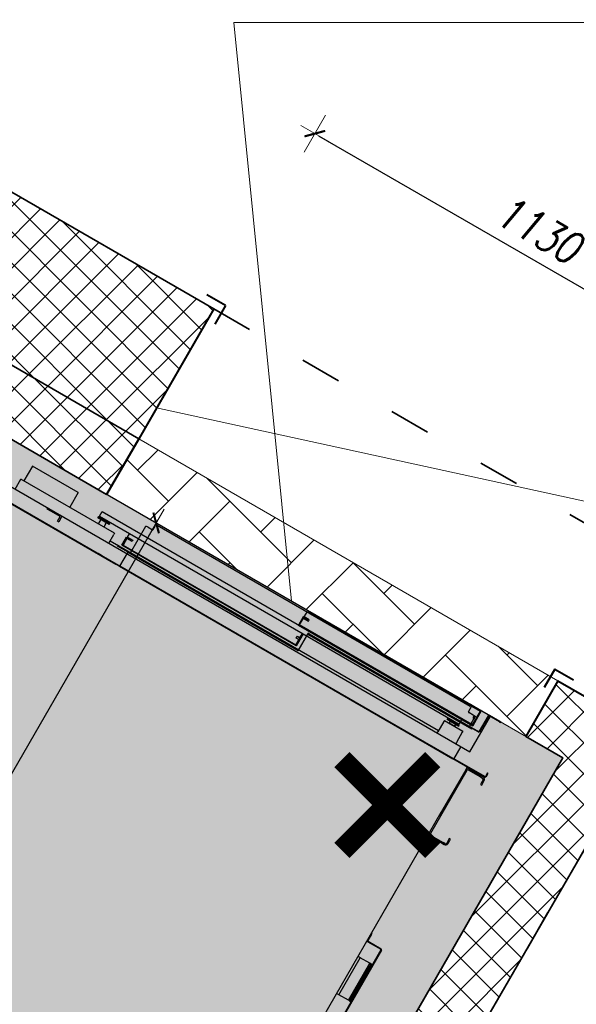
# Model space of a CAD drawing. Header units: millimetres. Extents: x 558 to 24471, y -5755 to 9551.
# Tile 34 of 37: x 23342 to 23472, y 8757 to 8987. Entities that reach past the tile are written whole.
import ezdxf

# ---------------------------------------------------------------- set-up
doc = ezdxf.new("R2010")
doc.units = ezdxf.units.MM
doc.linetypes.add('ACAD_ISO03W100', pattern=[30, 12, -18])
doc.layers.add('K_Dzwig', color=10, linetype='Continuous')
for name, color, linetype, lineweight in [('K_Grube', 4, 'Continuous', 35), ('K_Grube_projektowane', 10, 'Continuous', 40), ('K_Kreskowanie', 8, 'Continuous', 5), ('K_Naroznik', 160, 'Continuous', 40), ('K_Opis_zmienny', 2, 'Continuous', 13), ('K_Widokowe', 6, 'Continuous', 13), ('K_Wyburzenia', 8, 'Continuous', 5), ('K_Wymiarowanie', 84, 'Continuous', 13)]:
    doc.layers.add(name, color=color, linetype=linetype, lineweight=lineweight)
doc.styles.add('Zwykły 50', font='romans.shx', dxfattribs={"width": 0.8, "oblique": 10, "height": 7.5})
doc.dimstyles.new('Skala_50', dxfattribs={"dimtxt": 7.5, "dimasz": 1, "dimexe": 1.25, "dimexo": 0.625, "dimgap": 3, "dimtad": 1, "dimdec": 1, "dimlfac": 10, "dimrnd": 0.5, "dimdsep": 46, "dimtxsty": 'Zwykły 50', "dimblk": 'Wymiar', "dimcen": 2.5, "dimse1": 1, "dimse2": 1, "dimazin": 0, "dimtfac": 1, "dimtdec": 1, "dimtix": 1, "dimtmove": 0, "dimatfit": 3, "dimfxl": 1, "dimtfill": 1, "dimarcsym": 0})
pattern_1 = [(45, (2962.861, -2454.189), (-3.5921024, 3.5921024), []), (135, (2962.861, -2454.189), (-3.5921024, -3.5921024), [])]

# ---------------------------------------------------------------- blocks, each defined once
blk = doc.blocks.new('Wymiar')
for p, q in [((0, -5), (0, 5)), ((-3.75, 0), (3.75, 0))]:
    blk.add_line(p, q)
at = {"const_width": 0.5}
blk.add_lwpolyline([(-1.77, -1.77), (1.77, 1.77)], dxfattribs=at)
blk = doc.blocks.new('*D657')
at = {"layer": 'Defpoints', "color": 0}
for p in [(23338.61, 8889.58), (23222.61, 8688.66), (23257.98, 8668.23)]:
    blk.add_point(p, dxfattribs=at)
at = {"layer": 'K_Wymiarowanie', "color": 0, "lineweight": -2, "ltscale": 5}
blk.add_line((23373.48, 8868.29), (23258.48, 8669.1), dxfattribs=at)
at = {"layer": 'K_Wymiarowanie', "color": 0, "linetype": 'ByBlock', "lineweight": -2}
for p, rotation in [((23373.98, 8869.15), 59.99999999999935), ((23257.98, 8668.23), 239.9999999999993)]:
    blk.add_blockref('Wymiar', p, dxfattribs=dict(at, rotation=rotation))
at = {"layer": 'K_Wymiarowanie', "color": 0, "ltscale": 5, "insert": (23310.14, 8772.07), "char_height": 7.5, "attachment_point": 5, "rotation": 60, "style": 'Zwykły 50', "bg_fill": 3, "box_fill_scale": 1.1, "bg_fill_color": 256, "bg_fill_true_color": 13158600, "bg_fill_transparency": 0}
blk.add_mtext('2320', dxfattribs=at)
blk = doc.blocks.new('*D659')
at = {"layer": 'Defpoints', "color": 0}
for p in [(23508.88, 8903.5), (23369.92, 8888.82), (23467.78, 8832.32)]:
    blk.add_point(p, dxfattribs=at)
at = {"layer": 'K_Wymiarowanie', "color": 0, "lineweight": -2, "ltscale": 5}
blk.add_line((23411.89, 8959.5), (23508.02, 8904), dxfattribs=at)
at = {"layer": 'K_Wymiarowanie', "color": 0, "linetype": 'ByBlock', "lineweight": -2}
for p, rotation in [((23411.02, 8960), 150.000000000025), ((23508.88, 8903.5), 330.000000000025)]:
    blk.add_blockref('Wymiar', p, dxfattribs=dict(at, rotation=rotation))
at = {"layer": 'K_Wymiarowanie', "color": 0, "ltscale": 5, "insert": (23463.33, 8937.6), "char_height": 7.5, "attachment_point": 5, "rotation": 330, "style": 'Zwykły 50', "bg_fill": 3, "box_fill_scale": 1.1, "bg_fill_color": 256, "bg_fill_true_color": 13158600, "bg_fill_transparency": 0}
blk.add_mtext('1130', dxfattribs=at)
blk = doc.blocks.new('kabina')
at = {"layer": 'K_Dzwig'}
for p, q in [((17908.07, -7146.85), (17768.07, -7146.85)), ((17818.09, -7147.15), (17818.09, -7147.45)), ((17818.39, -7147.15), (17818.09, -7147.15)), ((17818.09, -7147.75), (17818.09, -7147.45)), ((17818.09, -7148.5), (17818.09, -7147.75)), ((17818.39, -7147.15), (17902.79, -7147.15)), ((17858.81, -7148.55), (17858.81, -7147.07)), ((17858.81, -7147.07), (17905.37, -7147.07)), ((17905.57, -7146.85), (17902.67, -7146.85)), ((17902.67, -7146.85), (17902.67, -7146.97)), ((17902.67, -7146.97), (17905.45, -7146.97)), ((17903.09, -7147.15), (17902.79, -7147.15)), ((17903.09, -7147.45), (17903.09, -7147.15)), ((17903.09, -7147.75), (17903.09, -7147.45)), ((17903.09, -7148.5), (17903.09, -7147.75)), ((17905.37, -7147.07), (17905.37, -7148.73)), ((17905.45, -7146.97), (17905.45, -7150.73)), ((17905.57, -7146.85), (17905.54, -7146.85)), ((17905.57, -7150.85), (17905.57, -7146.85)), ((17905.57, -7146.85), (17905.57, -7150.85)), ((17907.52, -7147.06), (17907.52, -7151.23)), ((17907.64, -7147.06), (17907.64, -7151.23)), ((17910.52, -7146.82), (17907.76, -7146.82)), ((17910.52, -7146.94), (17907.76, -7146.94)), ((17908.07, -7156.45), (17908.07, -7146.85)), ((17910.82, -7146.82), (17910.52, -7146.82)), ((17910.52, -7146.94), (17910.82, -7146.94)), ((17910.82, -7146.94), (17910.82, -7146.82)), ((17798.62, -7149.75), (17786.27, -7149.75)), ((17786.27, -7149.75), (17786.27, -7153.75)), ((17798.62, -7149.75), (17798.62, -7153.75)), ((17816.19, -7155.85), (17816.19, -7148.65)), ((17816.79, -7148.65), (17816.19, -7148.65)), ((17816.79, -7148.65), (17817.94, -7148.65)), ((17859.77, -7148.65), (17858.57, -7148.65)), ((17858.57, -7148.65), (17858.57, -7150.85)), ((17858.69, -7150.73), (17858.69, -7148.77)), ((17858.69, -7148.77), (17859.77, -7148.77)), ((17860.2, -7148.55), (17858.81, -7148.55)), ((17858.81, -7148.87), (17860.2, -7148.87)), ((17858.81, -7150.68), (17858.81, -7148.87)), ((17859.77, -7148.77), (17859.77, -7148.65)), ((17860.2, -7148.87), (17860.2, -7148.55)), ((17904.39, -7148.65), (17903.24, -7148.65)), ((17904.99, -7148.65), (17904.39, -7148.65)), ((17904.68, -7148.73), (17904.68, -7149.22)), ((17905.37, -7148.73), (17904.68, -7148.73)), ((17904.68, -7149.22), (17905.37, -7149.22)), ((17904.99, -7148.65), (17904.99, -7151.35)), ((17905.37, -7149.22), (17905.37, -7150.68)), ((17805.96, -7152.13), (17805.46, -7152.37)), ((17805.46, -7152.37), (17805.46, -7152.53)), ((17805.46, -7152.37), (17808.66, -7152.37)), ((17805.66, -7152.1), (17805.66, -7150.85)), ((17805.66, -7150.85), (17860.57, -7150.85)), ((17805.66, -7152.1), (17860.57, -7152.1)), ((17805.96, -7152.1), (17805.96, -7152.13)), ((17805.96, -7152.13), (17808.16, -7152.13)), ((17806.5, -7150.85), (17806.5, -7150.85)), ((17806.5, -7150.85), (17806.55, -7150.85)), ((17806.55, -7150.85), (17806.55, -7150.85)), ((17806.55, -7150.85), (17806.57, -7150.85)), ((17806.57, -7150.85), (17806.76, -7150.85)), ((17806.75, -7150.85), (17806.75, -7150.85)), ((17806.76, -7150.85), (17806.78, -7150.85)), ((17808.16, -7152.13), (17808.16, -7152.1)), ((17808.16, -7152.13), (17808.16, -7152.1)), ((17808.66, -7152.37), (17808.16, -7152.13)), ((17808.16, -7152.13), (17808.16, -7152.13)), ((17808.66, -7152.53), (17808.66, -7152.37)), ((17813.81, -7153.05), (17813.81, -7152.1)), ((17858.57, -7150.85), (17905.57, -7150.85)), ((17905.45, -7150.73), (17858.69, -7150.73)), ((17905.37, -7150.68), (17858.81, -7150.68)), ((17860.37, -7153.23), (17860.37, -7152.1)), ((17860.45, -7155.23), (17860.45, -7152.1)), ((17860.57, -7150.85), (17902.64, -7150.85)), ((17860.57, -7155.35), (17860.57, -7152.1)), ((17860.57, -7152.1), (17860.57, -7155.35)), ((17860.57, -7152.1), (17902.64, -7152.1)), ((17861.49, -7151.35), (17861.49, -7151.47)), ((17861.79, -7151.35), (17861.49, -7151.35)), ((17861.49, -7151.47), (17861.79, -7151.47)), ((17861.49, -7151.47), (17861.49, -7151.59)), ((17861.49, -7151.59), (17905.69, -7151.59)), ((17861.49, -7151.59), (17861.49, -7156.09)), ((17861.79, -7151.47), (17861.79, -7151.35)), ((17861.79, -7151.35), (17905.39, -7151.35)), ((17861.79, -7151.47), (17905.39, -7151.47)), ((17900.14, -7152.13), (17899.64, -7152.37)), ((17899.64, -7152.37), (17899.64, -7152.53)), ((17899.64, -7152.37), (17902.84, -7152.37)), ((17900.14, -7152.1), (17900.14, -7152.13)), ((17900.14, -7152.13), (17902.34, -7152.13)), ((17901.24, -7150.85), (17902.64, -7150.85)), ((17901.24, -7152.1), (17902.64, -7152.1)), ((17902.34, -7152.13), (17902.34, -7152.1)), ((17902.84, -7152.37), (17902.34, -7152.13)), ((17902.34, -7152.13), (17902.34, -7152.13)), ((17902.64, -7152.1), (17902.64, -7150.85)), ((17902.84, -7152.53), (17902.84, -7152.37)), ((17902.84, -7152.37), (17902.84, -7152.37)), ((17905.39, -7151.35), (17905.39, -7151.47)), ((17905.69, -7151.35), (17905.39, -7151.35)), ((17905.39, -7151.47), (17905.69, -7151.47)), ((17905.69, -7151.47), (17905.69, -7151.35)), ((17905.69, -7151.59), (17905.69, -7151.47)), ((17907.4, -7151.35), (17905.93, -7151.35)), ((17907.4, -7151.47), (17905.93, -7151.47)), ((17785.46, -7156.45), (17785.46, -7153.75)), ((17810.72, -7153.75), (17785.46, -7153.75)), ((17805.46, -7152.53), (17805.51, -7152.58)), ((17805.46, -7152.53), (17808.66, -7152.53)), ((17808.61, -7152.58), (17805.51, -7152.58)), ((17806.31, -7152.58), (17806.31, -7153.03)), ((17806.31, -7153.03), (17806.31, -7153.75)), ((17807.8, -7153.03), (17807.81, -7153.03)), ((17807.81, -7153.03), (17807.81, -7152.58)), ((17807.81, -7153.03), (17807.81, -7153.75)), ((17808.61, -7152.58), (17808.66, -7152.53)), ((17810.72, -7153.75), (17810.72, -7154.08)), ((17810.72, -7156.45), (17810.72, -7154.08)), ((17813.57, -7155.35), (17813.57, -7153.15)), ((17813.57, -7153.15), (17814.77, -7153.15)), ((17814.77, -7153.27), (17813.69, -7153.27)), ((17813.69, -7153.27), (17813.69, -7155.23)), ((17813.81, -7153.05), (17815.2, -7153.05)), ((17813.81, -7153.37), (17813.81, -7155.18)), ((17815.2, -7153.37), (17813.81, -7153.37)), ((17814.77, -7153.15), (17814.77, -7153.27)), ((17815.2, -7153.05), (17815.2, -7153.37)), ((17859.68, -7153.23), (17860.37, -7153.23)), ((17859.68, -7153.72), (17859.68, -7153.23)), ((17860.37, -7153.72), (17859.68, -7153.72)), ((17860.37, -7155.18), (17860.37, -7153.72)), ((17899.24, -7153.08), (17904.24, -7153.08)), ((17899.24, -7153.08), (17899.24, -7153.4)), ((17899.24, -7153.4), (17899.24, -7156.13)), ((17899.64, -7152.53), (17899.69, -7152.58)), ((17899.64, -7152.53), (17902.84, -7152.53)), ((17902.79, -7152.58), (17899.69, -7152.58)), ((17900.49, -7152.58), (17900.49, -7153.03)), ((17900.49, -7153.03), (17900.54, -7153.08)), ((17900.49, -7153.03), (17901.98, -7153.03)), ((17901.94, -7153.08), (17901.99, -7153.03)), ((17901.98, -7153.03), (17901.99, -7153.03)), ((17901.99, -7153.03), (17901.99, -7152.58)), ((17902.79, -7152.58), (17902.84, -7152.53)), ((17904.24, -7153.08), (17904.24, -7153.4)), ((17904.24, -7153.4), (17904.24, -7156.13)), ((17768.07, -7156.45), (17908.07, -7156.45)), ((17794.27, -7156.75), (17794.27, -7156.45)), ((17795.27, -7156.75), (17794.27, -7156.75)), ((17795.27, -7156.45), (17795.27, -7156.75)), ((17797.77, -7156.75), (17795.27, -7156.75)), ((17797.77, -7157.95), (17797.77, -7156.75)), ((17798.07, -7156.45), (17798.07, -7157.95)), ((17899.24, -7155.85), (17810.72, -7155.85)), ((17812.69, -7155.85), (17812.69, -7155.97)), ((17812.99, -7155.85), (17812.69, -7155.85)), ((17812.69, -7155.97), (17815.57, -7155.97)), ((17812.99, -7155.85), (17815.45, -7155.85)), ((17860.57, -7155.35), (17813.57, -7155.35)), ((17813.69, -7155.23), (17860.45, -7155.23)), ((17813.81, -7155.18), (17860.37, -7155.18)), ((17815.57, -7155.85), (17815.57, -7159.85)), ((17815.57, -7155.97), (17861.11, -7155.97)), ((17861.41, -7156.09), (17815.57, -7156.09)), ((17815.99, -7155.85), (17861.11, -7155.85)), ((17861.11, -7155.85), (17861.11, -7155.97)), ((17861.41, -7155.85), (17861.11, -7155.85)), ((17861.11, -7155.97), (17861.41, -7155.97)), ((17861.41, -7155.97), (17861.41, -7155.85)), ((17861.41, -7155.97), (17861.41, -7156.09)), ((17861.49, -7156.09), (17861.41, -7156.09)), ((17899.24, -7156.13), (17899.24, -7156.15)), ((17899.24, -7156.45), (17899.24, -7156.15)), ((17904.24, -7156.13), (17904.24, -7156.15)), ((17904.24, -7156.15), (17904.24, -7156.45)), ((17905.57, -7156.45), (17905.57, -7159.85)), ((17797.77, -7157.95), (17798.07, -7157.95)), ((17914.19, -7158.65), (17914.07, -7158.65)), ((17914.07, -7158.65), (17914.07, -7158.95)), ((17914.07, -7158.95), (17914.07, -7159.61)), ((17914.19, -7158.95), (17914.19, -7158.65)), ((17914.19, -7158.95), (17914.19, -7159.61)), ((17781.93, -7159.73), (17814.61, -7159.73)), ((17781.93, -7159.85), (17814.61, -7159.85)), ((17809.73, -7159.73), (17810.61, -7159.73)), ((17814.61, -7159.73), (17815.57, -7159.73)), ((17814.61, -7159.85), (17815.57, -7159.85)), ((17909.18, -7159.85), (17815.47, -7159.85)), ((17815.57, -7159.73), (17887.11, -7159.73)), ((17815.57, -7159.85), (17891.11, -7159.85)), ((17887.11, -7159.73), (17905.93, -7159.73)), ((17891.11, -7159.85), (17905.45, -7159.85)), ((17913.95, -7159.85), (17905.45, -7159.85)), ((17913.95, -7159.73), (17905.93, -7159.73)), ((17909.31, -7160.09), (17909.31, -7159.85)), ((17909.31, -7159.97), (17910.03, -7159.97)), ((17909.31, -7160.22), (17909.31, -7160.09)), ((17909.31, -7160.72), (17909.31, -7160.09)), ((17909.31, -7160.1), (17909.31, -7172.91)), ((17909.31, -7160.6), (17909.31, -7160.22)), ((17909.31, -7160.6), (17909.31, -7171.9)), ((17909.61, -7160.6), (17909.61, -7177.6)), ((17913.21, -7160.3), (17909.91, -7160.3)), ((17910.03, -7159.97), (17912.34, -7159.97)), ((17912.34, -7159.97), (17913.88, -7159.97)), ((17912.49, -7159.97), (17912.49, -7159.85)), ((17913.21, -7160.3), (17913.71, -7160.3)), ((17914.01, -7160.6), (17914.01, -7161.3)), ((17914.01, -7161.3), (17914.01, -7161.8)), ((17914.31, -7161.3), (17914.31, -7160.6)), ((17914.31, -7161.8), (17914.31, -7161.3)), ((17914.01, -7161.8), (17914.31, -7161.8)), ((17909.31, -7172.01), (17909.31, -7171.9)), ((17909.31, -7252.7), (17909.31, -7172.01)), ((17909.61, -7177.6), (17909.31, -7177.6)), ((17914.31, -7176.4), (17914.01, -7176.4)), ((17914.01, -7176.4), (17914.01, -7176.9)), ((17914.01, -7176.9), (17914.31, -7176.9)), ((17914.01, -7176.9), (17914.01, -7177.6)), ((17914.31, -7177.6), (17914.01, -7177.6)), ((17914.31, -7176.9), (17914.31, -7176.4)), ((17914.31, -7177.6), (17914.31, -7176.9)), ((17909.91, -7178.2), (17909.91, -7177.9)), ((17909.91, -7177.9), (17913.21, -7177.9)), ((17909.91, -7178.2), (17913.21, -7178.2)), ((17913.21, -7177.9), (17913.21, -7178.2)), ((17913.71, -7177.9), (17913.21, -7177.9)), ((17913.21, -7178.2), (17913.71, -7178.2)), ((17913.71, -7178.2), (17913.71, -7177.9)), ((17909.43, -7204.45), (17909.31, -7204.45)), ((17909.31, -7204.75), (17909.43, -7204.75)), ((17909.43, -7204.75), (17909.43, -7204.45)), ((17909.43, -7204.75), (17909.43, -7206.51)), ((17909.43, -7206.51), (17909.31, -7206.51)), ((17909.55, -7206.75), (17909.55, -7206.63)), ((17909.55, -7206.63), (17913.07, -7206.63)), ((17909.55, -7206.75), (17913.07, -7206.75)), ((17913.07, -7206.63), (17913.07, -7206.75)), ((17913.19, -7206.87), (17913.31, -7206.87)), ((17913.19, -7206.87), (17913.19, -7225.99)), ((17913.31, -7206.87), (17913.31, -7225.99)), ((17909.91, -7210.85), (17909.31, -7210.85)), ((17909.91, -7220.85), (17909.91, -7210.85)), ((17912.46, -7210.85), (17909.91, -7210.85)), ((17912.46, -7220.85), (17912.46, -7210.85)), ((17912.76, -7210.85), (17912.46, -7210.85)), ((17913.06, -7210.85), (17912.76, -7210.85)), ((17912.76, -7210.85), (17912.76, -7211.35)), ((17912.76, -7211.35), (17913.06, -7211.35)), ((17912.76, -7220.35), (17912.76, -7211.35)), ((17913.06, -7211.35), (17913.06, -7210.85)), ((17913.06, -7220.35), (17913.06, -7211.35)), ((17909.91, -7220.85), (17909.31, -7220.85)), ((17912.46, -7220.85), (17909.91, -7220.85)), ((17912.76, -7220.85), (17912.46, -7220.85)), ((17913.06, -7220.35), (17912.76, -7220.35)), ((17912.76, -7220.35), (17912.76, -7220.85)), ((17912.76, -7220.85), (17913.06, -7220.85)), ((17913.06, -7220.85), (17913.06, -7220.35))]:
    blk.add_line(p, q, dxfattribs=at)
for centre, radius, start, end in [((17907.76, -7147.06), 0.24, 90, 180), ((17907.76, -7147.06), 0.12, 90, 180), ((17817.94, -7148.5), 0.15, 270, 0), ((17903.24, -7148.5), 0.15, 180, 270), ((17905.93, -7151.59), 0.24, 90, 180), ((17905.93, -7151.59), 0.12, 90, 180), ((17907.4, -7151.23), 0.12, 270, 0), ((17907.4, -7151.23), 0.24, 270, 0), ((17798.61, -7153.74), 0.01, 270, 359), ((17909.91, -7160.6), 0.3, 90, 180), ((17913.71, -7160.6), 0.3, 0, 90), ((17913.44, -7160.73), 0.872, 8.3244, 60.1033), ((17913.95, -7159.61), 0.24, 270, 0), ((17913.95, -7159.61), 0.12, 270, 0), ((17909.91, -7177.6), 0.6, 180, 270), ((17909.91, -7177.6), 0.3, 180, 270), ((17913.71, -7177.6), 0.6, 270, 0), ((17913.71, -7177.6), 0.3, 270, 0), ((17909.55, -7206.51), 0.24, 180, 270), ((17909.55, -7206.51), 0.12, 180, 270), ((17913.07, -7206.87), 0.24, 0, 90), ((17913.07, -7206.87), 0.12, 0, 90)]:
    blk.add_arc(centre, radius, start, end, dxfattribs=at)
blk = doc.blocks.new('*D855')
at = {"layer": 'Defpoints', "color": 0}
for p in [(23467.78, 8832.32), (23460.28, 8819.33), (23508.8, 8808.64)]:
    blk.add_point(p, dxfattribs=at)
at = {"layer": 'K_Wymiarowanie', "color": 0, "lineweight": -2, "ltscale": 5}
for p, q in [((23509.3, 8809.5), (23509.8, 8810.37)), ((23501.3, 8795.65), (23508.8, 8808.64)), ((23500.8, 8794.78), (23500.3, 8793.91))]:
    blk.add_line(p, q, dxfattribs=at)
at = {"layer": 'K_Wymiarowanie', "color": 0, "linetype": 'ByBlock', "lineweight": -2}
for p, rotation in [((23508.8, 8808.64), 240.0000000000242), ((23501.3, 8795.65), 60.00000000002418)]:
    blk.add_blockref('Wymiar', p, dxfattribs=dict(at, rotation=rotation))
at = {"layer": 'K_Wymiarowanie', "color": 0, "ltscale": 5, "insert": (23499.2, 8805.52), "char_height": 7.5, "attachment_point": 5, "rotation": 60, "style": 'Zwykły 50', "bg_fill": 3, "box_fill_scale": 1.1, "bg_fill_color": 256, "bg_fill_true_color": 13158600, "bg_fill_transparency": 0}
blk.add_mtext('150', dxfattribs=at)

msp = doc.modelspace()

# ---------------------------------------------------------------- hatches: boundary and pattern name
at = {"layer": 'K_Kreskowanie', "ltscale": 5}
h = msp.add_hatch(dxfattribs=at)
h.set_pattern_fill('ANSI37', color=256, scale=1.6)
h.set_pattern_definition(pattern_1)
h.paths.add_polyline_path([(23249.479, 9166.202), (23216.57, 9185.202), (23289.57, 9311.641), (23322.479, 9292.641)])
h.paths.add_polyline_path([(23720.798, 9030.55), (23720.798, 8878.627), (23660.798, 8878.627), (23660.798, 9002.627), (23701.798, 9073.641), (23734.707, 9054.641)])
h.paths.add_polyline_path([(23006.193, 9098.817), (22754.193, 8662.34), (22775.843, 8649.84), (22896.843, 8859.418), (23147.991, 8714.418), (23160.491, 8736.069), (22909.343, 8881.069), (23027.843, 9086.317), (23176.8, 9000.317), (23194.3, 9030.628), (23176.979, 9040.628), (23204.479, 9088.259), (23171.57, 9107.259), (23144.07, 9059.628), (23006.372, 9139.128), (22988.872, 9108.817)])
h.paths.add_polyline_path([(23280.902, 8980.628), (23263.402, 8950.317), (23369.923, 8888.817), (23387.423, 8919.128)])
h.paths.add_polyline_path([(23190.802, 8718.569), (23160.491, 8736.069), (23147.991, 8714.418), (23178.302, 8696.918)])
h.paths.add_polyline_path([(23720.798, 8788.627), (23660.798, 8788.627), (23660.798, 8226.627), (23720.798, 8226.627)])
h = msp.add_hatch(dxfattribs=at)
h.set_pattern_fill('ANSI37', color=256, scale=1.6)
h.set_pattern_definition(pattern_1)
h.paths.add_polyline_path([(23314.792, 8903.327), (23362.423, 8875.827), (23369.923, 8888.817), (23309.302, 8923.817), (23178.302, 8696.918), (23358.435, 8592.918), (23489.435, 8819.817), (23467.784, 8832.317), (23460.284, 8819.327), (23468.944, 8814.327), (23352.944, 8613.409), (23198.792, 8702.409)])
at = {"layer": 'K_Widokowe', "transparency": 33554687}
h = msp.add_hatch(dxfattribs=at)
h.set_pattern_fill('AR-HBONE', color=10, scale=0.1)
h.set_pattern_definition([(45, (7047.138, 13177.577), (3e-15, 14.36841), [30.48, -10.16]), (135, (7054.322, 13184.762), (3e-15, 14.36841), [30.48, -10.16])])
h.paths.add_polyline_path([(23369.923, 8888.817), (23362.423, 8875.827), (23405.605, 8850.895), (23403.772, 8869.275), (23369.923, 8888.817)], is_closed=False)
h.paths.add_polyline_path([(23460.284, 8819.327), (23467.784, 8832.317), (23403.772, 8869.275), (23405.605, 8850.895), (23460.284, 8819.327)], is_closed=False)
at = {"layer": 'K_Wyburzenia'}
h = msp.add_hatch(dxfattribs=at)
h.set_pattern_fill('AR-CONC', color=256, scale=0.05)
h.set_pattern_definition([(50, (21774.1485, 12065.275), (9.109233, -0.796954), [0.9525, -10.4775]), (355, (21774.1485, 12065.275), (-1.76217, 9.552842), [0.762, -8.38203]), (100.45144, (21774.908, 12065.209), (7.347062, 8.755888), [0.8095, -8.904512]), (46.1842, (21774.148, 12067.815), (13.553952, -2.102116), [1.42875, -15.71625]), (96.63556, (21775.278, 12067.64), (11.870207, 12.371306), [1.21425, -13.35678]), (351.18415, (21774.148, 12067.815), (11.870207, 12.371306), [1.143, -12.572987]), (21, (21775.4185, 12067.18), (7.58072, -5.11326), [0.9525, -10.4775]), (326, (21775.4185, 12067.18), (3.090101, 9.209398), [0.762, -8.382]), (71.45145, (21776.05, 12066.754), (10.67082, 4.096138), [0.8095, -8.904497]), (37.5, (21774.1485, 12065.2752), (0.1544302, 4.227752), [0, -8.2804, 0, -8.509, 0, -8.41375]), (7.5, (21774.1485, 12065.275), (3.340983, 5.009029), [0, -4.8514, 0, -8.0899, 0, -3.20675]), (327.5, (21771.3164, 12065.2752), (6.7795298, -0.2864372), [0, -3.175, 0, -9.906, 0, -13.1445]), (317.5, (21770.0464, 12065.275), (7.406459, 1.271325), [0, -4.1275, 0, -6.5786, 0, -9.3345])])
h.paths.add_polyline_path([(23314.792, 8903.327), (23468.944, 8814.327), (23352.944, 8613.409), (23198.792, 8702.409)])

# ---------------------------------------------------------------- linework, layer by layer
at = {"layer": 'K_Grube', "ltscale": 5}
for p, q in [((23280.902, 8980.628), (23387.423, 8919.128)), ((23263.402, 8950.317), (23369.923, 8888.817)), ((23314.792, 8903.327), (23362.423, 8875.827)), ((23489.435, 8819.817), (23358.435, 8592.918)), ((23460.284, 8819.327), (23468.944, 8814.327)), ((23468.944, 8814.327), (23352.944, 8613.409))]:
    msp.add_line(p, q, dxfattribs=at)
at = {"layer": 'K_Grube', "linetype": 'ACAD_ISO03W100', "ltscale": 0.8}
for p, q in [((23387.423, 8919.128), (23660.798, 8761.295)), ((23489.435, 8819.817), (23179.935, 8283.747))]:
    msp.add_line(p, q, dxfattribs=at)
at = {"layer": 'K_Grube_projektowane'}
for p, q in [((23387.423, 8919.128), (23369.923, 8888.817)), ((23369.923, 8888.817), (23362.423, 8875.827)), ((23467.784, 8832.317), (23460.284, 8819.327)), ((23467.784, 8832.317), (23489.435, 8819.817))]:
    msp.add_line(p, q, dxfattribs=at)
at = {"layer": 'K_Naroznik'}
for p, q in [((23390.155, 8919.86), (23385.825, 8922.36)), ((23390.155, 8919.86), (23387.655, 8915.53)), ((23467.052, 8835.049), (23464.552, 8830.719)), ((23467.052, 8835.049), (23471.382, 8832.549))]:
    msp.add_line(p, q, dxfattribs=at)
at = {"layer": 'K_Opis_zmienny'}
for p, q in [((23405.605, 8850.895), (23392.136, 8985.909)), ((23392.136, 8985.909), (23508.375, 8985.909))]:
    msp.add_line(p, q, dxfattribs=at)
at = {"layer": 'K_Opis_zmienny', "ltscale": 5}
msp.add_line((23489.627, 8870.774), (23374.08, 8896.017), dxfattribs=at)
at = {"layer": 'K_Widokowe', "color": 10, "ltscale": 5}
msp.add_line((23467.784, 8832.317), (23369.923, 8888.817), dxfattribs=at)
at = {"layer": 'K_Wyburzenia'}
msp.add_lwpolyline([(23314.792, 8903.327), (23468.944, 8814.327), (23352.944, 8613.409), (23198.792, 8702.409)], close=True, dxfattribs=at)
at = {"layer": 'K_Wyburzenia', "color": 9, "const_width": 5}
for points in [[(23417.357, 8813.952), (23438.57, 8792.739)], [(23438.57, 8813.952), (23417.357, 8792.739)]]:
    msp.add_lwpolyline(points, dxfattribs=at)

# ---------------------------------------------------------------- block references
at = {"layer": 'K_Grube', "rotation": 329.999999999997}
msp.add_blockref('kabina', (11516.626, 23967.44), dxfattribs=at)

# ---------------------------------------------------------------- next in the draw order: dimensions: what is measured, and where the dimension line sits
at = {"layer": 'K_Wymiarowanie', "ltscale": 5}
dim = msp.add_aligned_dim(p1=(23338.608, 8889.577), p2=(23222.608, 8688.659), distance=40.849, dimstyle='Skala_50', dxfattribs=at)
dim.commit()
dim.dimension.update_dxf_attribs({"geometry": '*D657', "text_midpoint": (23310.138, 8772.068)})

# ---------------------------------------------------------------- next in the draw order: dimensions: what is measured, and where the dimension line sits
dim = msp.add_aligned_dim(p1=(23369.923, 8888.817), p2=(23467.784, 8832.317), distance=82.194, dimstyle='Skala_50', dxfattribs=at)
dim.commit()
dim.dimension.update_dxf_attribs({"geometry": '*D659', "text_midpoint": (23463.326, 8937.595)})

# ---------------------------------------------------------------- next in the draw order: dimensions: what is measured, and where the dimension line sits
dim = msp.add_aligned_dim(p1=(23460.284, 8819.327), p2=(23467.784, 8832.317), distance=-47.361, dimstyle='Skala_50', dxfattribs=at)
dim.commit()
dim.dimension.update_dxf_attribs({"geometry": '*D855', "text_midpoint": (23499.204, 8805.516)})

doc.saveas('drawing.dxf')
